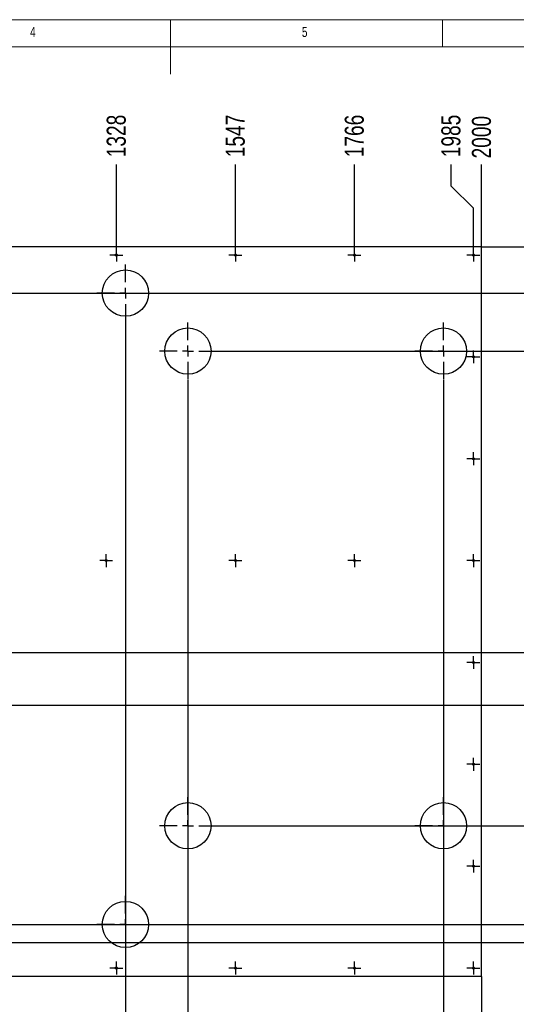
# Model space of a CAD drawing. Header units: millimetres. Extents: x 5 to 415, y 5 to 292.
# Tile 3 of 4: x 182 to 274, y 111 to 292. Entities that reach past the tile are written whole.
import ezdxf

# ---------------------------------------------------------------- set-up
doc = ezdxf.new("R2010")
doc.units = ezdxf.units.MM
doc.header["$PDSIZE"] = -1
doc.linetypes.add('CENTERX2', pattern=[20.319999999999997, 12.7, -2.54, 2.54, -2.54])
for name, color, linetype in [('COTES', 1, 'Continuous'), ('GRAVURES', 9, 'Continuous'), ('NOTES', 6, 'Continuous'), ('TRAIT-MIXTES', 3, 'CENTERX2')]:
    doc.layers.add(name, color=color, linetype=linetype)
doc.layers.add('TRAIT-FORT', color=4, linetype='Continuous', lineweight=25)
doc.styles.add('SLDTEXTSTYLE0', font='TXT', dxfattribs={"width": 0.75})
doc.dimstyles.new('SLDDIMSTYLE0', dxfattribs={"dimtxt": 3.5, "dimasz": 0.3333333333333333, "dimexe": 0, "dimexo": 0.0625, "dimgap": 0.875, "dimtad": 0, "dimtih": 1, "dimtoh": 1, "dimdec": 0, "dimlfac": 10, "dimrnd": 1e-09, "dimdsep": 46, "dimtxsty": 'SLDTEXTSTYLE0', "dimblk1": 'ORIGIN', "dimblk2": 'ORIGIN', "dimsah": 1, "dimcen": 0.09, "dimadec": 0, "dimazin": 2, "dimtfac": 1, "dimtdec": 0, "dimtofl": 0, "dimtmove": 0, "dimatfit": 3, "dimldrblk": 'ORIGIN', "dimfxl": 1, "dimfrac": 2, "dimtolj": 1, "dimtzin": 12, "dimarcsym": 0})
doc.dimstyles.new('SLDDIMSTYLE1', dxfattribs={"dimtxt": 3.5, "dimasz": 2, "dimexe": 0, "dimexo": 0.0625, "dimgap": 0.875, "dimtad": 0, "dimtih": 1, "dimtoh": 1, "dimdec": 0, "dimlfac": 10, "dimrnd": 1e-09, "dimzin": 12, "dimdsep": 46, "dimtxsty": 'SLDTEXTSTYLE0', "dimsah": 1, "dimcen": 0.09, "dimadec": 0, "dimazin": 3, "dimtfac": 1, "dimtdec": 0, "dimtofl": 0, "dimtmove": 0, "dimatfit": 3, "dimfxl": 1, "dimfrac": 2, "dimtolj": 1, "dimtzin": 12, "dimarcsym": 0})

# ---------------------------------------------------------------- blocks, each defined once
blk = doc.blocks.new('_D_7')
at = {"layer": 'COTES', "color": 0, "lineweight": -2, "transparency": 16777216}
blk.add_line((200.0427774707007, 250.0045590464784), (200.0427774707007, 265.3839668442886), dxfattribs=at)
at = {"layer": 'Defpoints', "color": 0, "transparency": 16777216}
for p in [(200.0427774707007, 265.3839668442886), (67.20944413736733, 250.2620590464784), (200.0427774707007, 249.9420590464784)]:
    blk.add_point(p, dxfattribs=at)
at = {"layer": 'COTES', "color": 0, "transparency": 16777216, "insert": (200.0427774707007, 270.6339668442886), "char_height": 3.5, "attachment_point": 5, "rotation": 90, "style": 'SLDTEXTSTYLE0'}
blk.add_mtext('\\A1;1328', dxfattribs=at)
blk = doc.blocks.new('_D_8')
at = {"layer": 'COTES', "color": 0, "lineweight": -2, "transparency": 16777216}
blk.add_line((221.9316663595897, 250.0045590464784), (221.9316663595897, 265.3839668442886), dxfattribs=at)
at = {"layer": 'Defpoints', "color": 0, "transparency": 16777216}
for p in [(221.9316663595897, 265.3839668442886), (67.20944413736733, 250.2620590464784), (221.9316663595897, 249.9420590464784)]:
    blk.add_point(p, dxfattribs=at)
at = {"layer": 'COTES', "color": 0, "transparency": 16777216, "insert": (221.9316663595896, 270.6339668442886), "char_height": 3.5, "attachment_point": 5, "rotation": 90, "style": 'SLDTEXTSTYLE0'}
blk.add_mtext('\\A1;1547', dxfattribs=at)
blk = doc.blocks.new('_D_9')
at = {"layer": 'COTES', "color": 0, "lineweight": -2, "transparency": 16777216}
blk.add_line((243.8205552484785, 250.0045590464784), (243.8205552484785, 265.3839668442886), dxfattribs=at)
at = {"layer": 'Defpoints', "color": 0, "transparency": 16777216}
for p in [(243.8205552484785, 265.3839668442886), (67.20944413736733, 250.2620590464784), (243.8205552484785, 249.9420590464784)]:
    blk.add_point(p, dxfattribs=at)
at = {"layer": 'COTES', "color": 0, "transparency": 16777216, "insert": (243.8205552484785, 270.6339668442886), "char_height": 3.5, "attachment_point": 5, "rotation": 90, "style": 'SLDTEXTSTYLE0'}
blk.add_mtext('\\A1;1766', dxfattribs=at)
blk = doc.blocks.new('_D_11')
at = {"layer": 'COTES', "color": 0, "lineweight": -2, "transparency": 16777216}
blk.add_line((267.2094441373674, 250.3245590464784), (267.2094441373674, 265.3839668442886), dxfattribs=at)
at = {"layer": 'Defpoints', "color": 0, "transparency": 16777216}
for p in [(267.2094441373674, 265.3839668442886), (67.20944413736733, 250.2620590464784), (267.2094441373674, 250.2620590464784)]:
    blk.add_point(p, dxfattribs=at)
at = {"layer": 'COTES', "color": 0, "transparency": 16777216, "insert": (267.2094441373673, 270.4152168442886), "char_height": 3.5, "attachment_point": 5, "rotation": 90, "style": 'SLDTEXTSTYLE0'}
blk.add_mtext('\\A1;2000', dxfattribs=at)
blk = doc.blocks.new('_D_17')
at = {"layer": 'COTES', "color": 0, "lineweight": -2, "transparency": 16777216}
blk.add_line((201.709441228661, 236.4495566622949), (201.709441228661, 94.26205904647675), dxfattribs=at)
at = {"layer": 'Defpoints', "color": 0, "transparency": 16777216}
for p in [(201.709441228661, 236.5120566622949), (67.20944413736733, 116.2620590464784), (201.709441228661, 94.26205904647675)]:
    blk.add_point(p, dxfattribs=at)
at = {"layer": 'COTES', "color": 0, "transparency": 16777216, "insert": (201.709441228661, 89.01205904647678), "char_height": 3.5, "attachment_point": 5, "rotation": 90, "style": 'SLDTEXTSTYLE0'}
blk.add_mtext('\\A1;1345', dxfattribs=at)
blk = doc.blocks.new('_D_18')
at = {"layer": 'COTES', "color": 0, "lineweight": -2, "transparency": 16777216}
blk.add_line((213.2094412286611, 225.7995566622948), (213.2094412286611, 94.26205904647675), dxfattribs=at)
at = {"layer": 'Defpoints', "color": 0, "transparency": 16777216}
for p in [(213.2094412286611, 225.8620566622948), (67.20944413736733, 116.2620590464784), (213.2094412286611, 94.26205904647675)]:
    blk.add_point(p, dxfattribs=at)
at = {"layer": 'COTES', "color": 0, "transparency": 16777216, "insert": (213.2094412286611, 89.23080904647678), "char_height": 3.5, "attachment_point": 5, "rotation": 90, "style": 'SLDTEXTSTYLE0'}
blk.add_mtext('\\A1;1460', dxfattribs=at)
blk = doc.blocks.new('_D_19')
at = {"layer": 'COTES', "color": 0, "lineweight": -2, "transparency": 16777216}
blk.add_line((260.2094412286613, 225.7995566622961), (260.2094412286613, 94.26205904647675), dxfattribs=at)
at = {"layer": 'Defpoints', "color": 0, "transparency": 16777216}
for p in [(260.2094412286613, 225.8620566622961), (67.20944413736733, 116.2620590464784), (260.2094412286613, 94.26205904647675)]:
    blk.add_point(p, dxfattribs=at)
at = {"layer": 'COTES', "color": 0, "transparency": 16777216, "insert": (260.2094412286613, 89.2308090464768), "char_height": 3.5, "attachment_point": 5, "rotation": 90, "style": 'SLDTEXTSTYLE0'}
blk.add_mtext('\\A1;1930', dxfattribs=at)
blk = doc.blocks.new('_D_20')
at = {"layer": 'COTES', "color": 0, "lineweight": -2, "transparency": 16777216}
blk.add_line((267.2094441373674, 116.1995590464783), (267.2094441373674, 94.26205904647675), dxfattribs=at)
at = {"layer": 'Defpoints', "color": 0, "transparency": 16777216}
for p in [(67.20944413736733, 116.2620590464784), (267.2094441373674, 116.2620590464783), (267.2094441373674, 94.26205904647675)]:
    blk.add_point(p, dxfattribs=at)
at = {"layer": 'COTES', "color": 0, "transparency": 16777216, "insert": (267.2094441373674, 89.2308090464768), "char_height": 3.5, "attachment_point": 5, "rotation": 90, "style": 'SLDTEXTSTYLE0'}
blk.add_mtext('\\A1;2000', dxfattribs=at)
blk = doc.blocks.new('_D_31')
at = {"layer": 'COTES', "color": 0, "lineweight": -2, "transparency": 16777216}
blk.add_line((267.2719441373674, 250.2620590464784), (290.6882991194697, 250.2620590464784), dxfattribs=at)
at = {"layer": 'Defpoints', "color": 0, "transparency": 16777216}
for p in [(267.2094441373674, 250.2620590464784), (267.2094441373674, 250.2620590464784), (290.6882991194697, 250.2620590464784)]:
    blk.add_point(p, dxfattribs=at)
at = {"layer": 'COTES', "color": 0, "transparency": 16777216, "insert": (292.2195491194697, 250.2620590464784), "char_height": 3.5, "attachment_point": 5, "style": 'SLDTEXTSTYLE0'}
blk.add_mtext('\\A1;0', dxfattribs=at)
blk = doc.blocks.new('_Origin')
at = {"color": 0, "linetype": 'ByBlock', "lineweight": -2}
blk.add_line((0, 0), (-1, 0), dxfattribs=at)
blk.add_circle((0, 0), 0.5, dxfattribs=at)
blk = doc.blocks.new('_D_32')
at = {"layer": 'COTES', "color": 0, "lineweight": -2, "transparency": 16777216}
blk.add_line((80.02194122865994, 241.762056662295), (290.6882991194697, 241.762056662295), dxfattribs=at)
at = {"layer": 'Defpoints', "color": 0, "transparency": 16777216}
for p in [(267.2094441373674, 250.2620590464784), (79.95944122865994, 241.762056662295), (290.6882991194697, 241.762056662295)]:
    blk.add_point(p, dxfattribs=at)
at = {"layer": 'COTES', "color": 0, "transparency": 16777216, "insert": (293.7507991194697, 241.762056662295), "char_height": 3.5, "attachment_point": 5, "style": 'SLDTEXTSTYLE0'}
blk.add_mtext('\\A1;85', dxfattribs=at)
blk = doc.blocks.new('_D_33')
at = {"layer": 'COTES', "color": 0, "lineweight": -2, "transparency": 16777216}
blk.add_line((218.5219412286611, 231.1120566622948), (290.6882991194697, 231.1120566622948), dxfattribs=at)
at = {"layer": 'Defpoints', "color": 0, "transparency": 16777216}
for p in [(267.2094441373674, 250.2620590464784), (218.4594412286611, 231.1120566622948), (290.6882991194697, 231.1120566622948)]:
    blk.add_point(p, dxfattribs=at)
at = {"layer": 'COTES', "color": 0, "transparency": 16777216, "insert": (294.6257991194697, 231.1120566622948), "char_height": 3.5, "attachment_point": 5, "style": 'SLDTEXTSTYLE0'}
blk.add_mtext('\\A1;192', dxfattribs=at)
blk = doc.blocks.new('_D_34')
at = {"layer": 'COTES', "color": 0, "lineweight": -2, "transparency": 16777216}
blk.add_line((80.02194122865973, 175.7620566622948), (290.6882991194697, 175.7620566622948), dxfattribs=at)
at = {"layer": 'Defpoints', "color": 0, "transparency": 16777216}
for p in [(267.2094441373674, 250.2620590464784), (79.95944122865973, 175.7620566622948), (290.6882991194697, 175.7620566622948)]:
    blk.add_point(p, dxfattribs=at)
at = {"layer": 'COTES', "color": 0, "transparency": 16777216, "insert": (295.0632991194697, 175.7620566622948), "char_height": 3.5, "attachment_point": 5, "style": 'SLDTEXTSTYLE0'}
blk.add_mtext('\\A1;745', dxfattribs=at)
blk = doc.blocks.new('_D_35')
at = {"layer": 'COTES', "color": 0, "lineweight": -2, "transparency": 16777216}
blk.add_line((74.79194122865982, 166.0620566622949), (290.6882991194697, 166.0620566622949), dxfattribs=at)
at = {"layer": 'Defpoints', "color": 0, "transparency": 16777216}
for p in [(267.2094441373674, 250.2620590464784), (74.72944122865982, 166.0620566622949), (290.6882991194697, 166.0620566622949)]:
    blk.add_point(p, dxfattribs=at)
at = {"layer": 'COTES', "color": 0, "transparency": 16777216, "insert": (295.0632991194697, 166.0620566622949), "char_height": 3.5, "attachment_point": 5, "style": 'SLDTEXTSTYLE0'}
blk.add_mtext('\\A1;842', dxfattribs=at)
blk = doc.blocks.new('_D_36')
at = {"layer": 'COTES', "color": 0, "lineweight": -2, "transparency": 16777216}
blk.add_line((218.5219412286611, 143.9120566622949), (290.6882991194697, 143.9120566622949), dxfattribs=at)
at = {"layer": 'Defpoints', "color": 0, "transparency": 16777216}
for p in [(267.2094441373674, 250.2620590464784), (218.4594412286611, 143.9120566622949), (290.6882991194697, 143.9120566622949)]:
    blk.add_point(p, dxfattribs=at)
at = {"layer": 'COTES', "color": 0, "transparency": 16777216, "insert": (295.7195491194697, 143.9120566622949), "char_height": 3.5, "attachment_point": 5, "style": 'SLDTEXTSTYLE0'}
blk.add_mtext('\\A1;1064', dxfattribs=at)
blk = doc.blocks.new('_D_38')
at = {"layer": 'COTES', "color": 0, "lineweight": -2, "transparency": 16777216}
blk.add_line((71.47194122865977, 122.4620566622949), (290.6882991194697, 122.4620566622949), dxfattribs=at)
at = {"layer": 'Defpoints', "color": 0, "transparency": 16777216}
for p in [(267.2094441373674, 250.2620590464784), (71.40944122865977, 122.4620566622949), (290.6882991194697, 122.4620566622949)]:
    blk.add_point(p, dxfattribs=at)
at = {"layer": 'COTES', "color": 0, "transparency": 16777216, "insert": (295.9382991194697, 122.4620566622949), "char_height": 3.5, "attachment_point": 5, "style": 'SLDTEXTSTYLE0'}
blk.add_mtext('\\A1;1278', dxfattribs=at)
blk = doc.blocks.new('SW_CENTERMARKSYMBOL_0')
at = {"layer": 'TRAIT-MIXTES', "color": 0}
for p, q in [((-1.000000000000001, 0), (-1.179999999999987, 0)), ((0, 0), (-1.000000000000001, 0)), ((0, 1.000000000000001), (0, 1.179999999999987)), ((0, 0), (0, 1.000000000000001)), ((0, 0), (0, -1.000000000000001)), ((0, 0), (1.000000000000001, 0)), ((1.000000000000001, 0), (1.180000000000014, 0)), ((0, -1.000000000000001), (0, -1.180000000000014))]:
    blk.add_line(p, q, dxfattribs=at)
blk = doc.blocks.new('SW_CENTERMARKSYMBOL_6')
at = {"layer": 'TRAIT-MIXTES', "color": 0}
for p, q in [((-1.000000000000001, 0), (-1.180000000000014, 0)), ((0, 0), (-1.000000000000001, 0)), ((0, 1.000000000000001), (0, 1.179999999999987)), ((0, 0), (0, 1.000000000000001)), ((0, 0), (0, -1.000000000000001)), ((0, 0), (1.000000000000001, 0)), ((1.000000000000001, 0), (1.179999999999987, 0)), ((0, -1.000000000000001), (0, -1.180000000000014))]:
    blk.add_line(p, q, dxfattribs=at)
blk = doc.blocks.new('SW_CENTERMARKSYMBOL_7')
at = {"layer": 'TRAIT-MIXTES', "color": 0}
for p, q in [((-1.000000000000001, 0), (-1.180000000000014, 0)), ((0, 0), (-1.000000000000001, 0)), ((0, 1.000000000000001), (0, 1.179999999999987)), ((0, 0), (0, 1.000000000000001)), ((0, 0), (0, -1.000000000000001)), ((0, 0), (1.000000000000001, 0)), ((1.000000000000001, 0), (1.180000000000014, 0)), ((0, -1.000000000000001), (0, -1.180000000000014))]:
    blk.add_line(p, q, dxfattribs=at)
blk = doc.blocks.new('SW_CENTERMARKSYMBOL_25')
at = {"layer": 'TRAIT-MIXTES', "color": 0}
for p, q in [((-1.000000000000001, 0), (-1.180000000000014, 0)), ((0, 0), (-1.000000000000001, 0)), ((0, 1.000000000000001), (0, 1.180000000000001)), ((0, 0), (0, 1.000000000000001)), ((0, 0), (0, -1.000000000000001)), ((0, 0), (1.000000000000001, 0)), ((1.000000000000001, 0), (1.180000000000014, 0)), ((0, -1.000000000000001), (0, -1.180000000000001))]:
    blk.add_line(p, q, dxfattribs=at)
blk = doc.blocks.new('SW_CENTERMARKSYMBOL_26')
at = {"layer": 'TRAIT-MIXTES', "color": 0}
for p, q in [((-1.000000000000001, 0), (-1.180000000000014, 0)), ((0, 0), (-1.000000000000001, 0)), ((0, 1.000000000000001), (0, 1.180000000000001)), ((0, 0), (0, 1.000000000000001)), ((0, 0), (0, -1.000000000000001)), ((0, 0), (1.000000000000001, 0)), ((1.000000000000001, 0), (1.180000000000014, 0)), ((0, -1.000000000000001), (0, -1.180000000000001))]:
    blk.add_line(p, q, dxfattribs=at)
blk = doc.blocks.new('SW_CENTERMARKSYMBOL_27')
at = {"layer": 'TRAIT-MIXTES', "color": 0}
for p, q in [((-1.000000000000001, 0), (-1.180000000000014, 0)), ((0, 0), (-1.000000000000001, 0)), ((0, 1.000000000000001), (0, 1.180000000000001)), ((0, 0), (0, 1.000000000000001)), ((0, 0), (0, -1.000000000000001)), ((0, 0), (1.000000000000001, 0)), ((1.000000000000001, 0), (1.179999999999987, 0)), ((0, -1.000000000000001), (0, -1.180000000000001))]:
    blk.add_line(p, q, dxfattribs=at)
blk = doc.blocks.new('SW_CENTERMARKSYMBOL_28')
at = {"layer": 'TRAIT-MIXTES', "color": 0}
for p, q in [((-1.000000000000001, 0), (-1.18000000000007, 0)), ((0, 0), (-1.000000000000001, 0)), ((0, 1.000000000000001), (0, 1.180000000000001)), ((0, 0), (0, 1.000000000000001)), ((0, 0), (0, -1.000000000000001)), ((0, 0), (1.000000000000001, 0)), ((1.000000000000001, 0), (1.179999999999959, 0)), ((0, -1.000000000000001), (0, -1.180000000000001))]:
    blk.add_line(p, q, dxfattribs=at)
blk = doc.blocks.new('SW_CENTERMARKSYMBOL_29')
at = {"layer": 'TRAIT-MIXTES', "color": 0}
for p, q in [((-1.000000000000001, 0), (-1.179999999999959, 0)), ((0, 0), (-1.000000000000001, 0)), ((0, 1.000000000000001), (0, 1.180000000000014)), ((0, 0), (0, 1.000000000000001)), ((0, 0), (0, -1.000000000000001)), ((0, 0), (1.000000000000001, 0)), ((1.000000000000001, 0), (1.18000000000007, 0)), ((0, -1.000000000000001), (0, -1.179999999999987))]:
    blk.add_line(p, q, dxfattribs=at)
blk = doc.blocks.new('SW_CENTERMARKSYMBOL_30')
at = {"layer": 'TRAIT-MIXTES', "color": 0}
for p, q in [((-1.000000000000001, 0), (-1.179999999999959, 0)), ((0, 0), (-1.000000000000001, 0)), ((0, 1.000000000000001), (0, 1.180000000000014)), ((0, 0), (0, 1.000000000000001)), ((0, 0), (0, -1.000000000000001)), ((0, 0), (1.000000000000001, 0)), ((1.000000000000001, 0), (1.18000000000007, 0)), ((0, -1.000000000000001), (0, -1.180000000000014))]:
    blk.add_line(p, q, dxfattribs=at)
blk = doc.blocks.new('SW_CENTERMARKSYMBOL_31')
at = {"layer": 'TRAIT-MIXTES', "color": 0}
for p, q in [((-1.000000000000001, 0), (-1.179999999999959, 0)), ((0, 0), (-1.000000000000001, 0)), ((0, 1.000000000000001), (0, 1.180000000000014)), ((0, 0), (0, 1.000000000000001)), ((0, 0), (0, -1.000000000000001)), ((0, 0), (1.000000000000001, 0)), ((1.000000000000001, 0), (1.18000000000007, 0)), ((0, -1.000000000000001), (0, -1.179999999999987))]:
    blk.add_line(p, q, dxfattribs=at)
blk = doc.blocks.new('SW_CENTERMARKSYMBOL_32')
at = {"layer": 'TRAIT-MIXTES', "color": 0}
for p, q in [((-1.000000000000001, 0), (-1.179999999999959, 0)), ((0, 0), (-1.000000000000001, 0)), ((0, 1.000000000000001), (0, 1.179999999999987)), ((0, 0), (0, 1.000000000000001)), ((0, 0), (0, -1.000000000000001)), ((0, 0), (1.000000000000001, 0)), ((1.000000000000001, 0), (1.18000000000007, 0)), ((0, -1.000000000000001), (0, -1.180000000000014))]:
    blk.add_line(p, q, dxfattribs=at)
blk = doc.blocks.new('SW_CENTERMARKSYMBOL_33')
at = {"layer": 'TRAIT-MIXTES', "color": 0}
for p, q in [((-1.000000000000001, 0), (-1.179999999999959, 0)), ((0, 0), (-1.000000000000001, 0)), ((0, 1.000000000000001), (0, 1.180000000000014)), ((0, 0), (0, 1.000000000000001)), ((0, 0), (0, -1.000000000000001)), ((0, 0), (1.000000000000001, 0)), ((1.000000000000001, 0), (1.18000000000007, 0)), ((0, -1.000000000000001), (0, -1.179999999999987))]:
    blk.add_line(p, q, dxfattribs=at)
blk = doc.blocks.new('SW_CENTERMARKSYMBOL_34')
at = {"layer": 'TRAIT-MIXTES', "color": 0}
for p, q in [((-1.000000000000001, 0), (-1.179999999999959, 0)), ((0, 0), (-1.000000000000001, 0)), ((0, 1.000000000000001), (0, 1.180000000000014)), ((0, 0), (0, 1.000000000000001)), ((0, 0), (0, -1.000000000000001)), ((0, 0), (1.000000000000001, 0)), ((1.000000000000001, 0), (1.18000000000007, 0)), ((0, -1.000000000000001), (0, -1.179999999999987))]:
    blk.add_line(p, q, dxfattribs=at)
blk = doc.blocks.new('SW_CENTERMARKSYMBOL_35')
at = {"layer": 'TRAIT-MIXTES', "color": 0}
for p, q in [((-1.000000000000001, 0), (-1.179999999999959, 0)), ((0, 0), (-1.000000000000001, 0)), ((0, 1.000000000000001), (0, 1.180000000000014)), ((0, 0), (0, 1.000000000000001)), ((0, 0), (0, -1.000000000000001)), ((0, 0), (1.000000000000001, 0)), ((1.000000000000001, 0), (1.18000000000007, 0)), ((0, -1.000000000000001), (0, -1.179999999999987))]:
    blk.add_line(p, q, dxfattribs=at)
blk = doc.blocks.new('SW_CENTERMARKSYMBOL_36')
at = {"layer": 'TRAIT-MIXTES', "color": 0}
for p, q in [((-1.000000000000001, 0), (-1.180000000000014, 0)), ((0, 0), (-1.000000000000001, 0)), ((0, 1.000000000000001), (0, 1.180000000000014)), ((0, 0), (0, 1.000000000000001)), ((0, 0), (0, -1.000000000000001)), ((0, 0), (1.000000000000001, 0)), ((1.000000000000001, 0), (1.179999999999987, 0)), ((0, -1.000000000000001), (0, -1.179999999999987))]:
    blk.add_line(p, q, dxfattribs=at)
blk = doc.blocks.new('SW_CENTERMARKSYMBOL_37')
at = {"layer": 'TRAIT-MIXTES', "color": 0}
for p, q in [((-1.000000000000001, 0), (-1.180000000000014, 0)), ((0, 0), (-1.000000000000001, 0)), ((0, 1.000000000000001), (0, 1.180000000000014)), ((0, 0), (0, 1.000000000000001)), ((0, 0), (0, -1.000000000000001)), ((0, 0), (1.000000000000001, 0)), ((1.000000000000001, 0), (1.180000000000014, 0)), ((0, -1.000000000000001), (0, -1.179999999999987))]:
    blk.add_line(p, q, dxfattribs=at)
blk = doc.blocks.new('SW_CENTERMARKSYMBOL_38')
at = {"layer": 'TRAIT-MIXTES', "color": 0}
for p, q in [((-1.000000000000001, 0), (-1.180000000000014, 0)), ((0, 0), (-1.000000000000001, 0)), ((0, 1.000000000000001), (0, 1.180000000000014)), ((0, 0), (0, 1.000000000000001)), ((0, 0), (0, -1.000000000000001)), ((0, 0), (1.000000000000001, 0)), ((1.000000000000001, 0), (1.180000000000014, 0)), ((0, -1.000000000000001), (0, -1.179999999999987))]:
    blk.add_line(p, q, dxfattribs=at)
blk = doc.blocks.new('SW_CENTERMARKSYMBOL_48')
at = {"layer": 'TRAIT-MIXTES', "color": 0}
for p, q in [((0, 2.000000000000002), (0, 5.250000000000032)), ((-2.000000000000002, 0), (-5.250000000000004, 0)), ((0, 0), (-1.000000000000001, 0)), ((0, 0), (0, 1.000000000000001)), ((0, 0), (0, -1.000000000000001)), ((0, 0), (1.000000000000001, 0)), ((2.000000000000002, 0), (5.250000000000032, 0)), ((0, -2.000000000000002), (0, -5.250000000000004))]:
    blk.add_line(p, q, dxfattribs=at)
blk = doc.blocks.new('SW_CENTERMARKSYMBOL_49')
at = {"layer": 'TRAIT-MIXTES', "color": 0}
for p, q in [((0, 2.000000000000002), (0, 5.250000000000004)), ((-2.000000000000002, 0), (-5.250000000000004, 0)), ((0, 0), (-1.000000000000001, 0)), ((0, 0), (0, 1.000000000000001)), ((0, 0), (0, -1.000000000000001)), ((0, 0), (1.000000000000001, 0)), ((2.000000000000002, 0), (5.249999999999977, 0)), ((0, -2.000000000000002), (0, -5.249999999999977))]:
    blk.add_line(p, q, dxfattribs=at)
blk = doc.blocks.new('SW_CENTERMARKSYMBOL_50')
at = {"layer": 'TRAIT-MIXTES', "color": 0}
for p, q in [((0, 2.000000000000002), (0, 5.250000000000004)), ((-2.000000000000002, 0), (-5.249999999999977, 0)), ((0, 0), (-1.000000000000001, 0)), ((0, 0), (0, 1.000000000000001)), ((0, 0), (0, -1.000000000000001)), ((0, 0), (1.000000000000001, 0)), ((2.000000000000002, 0), (5.249999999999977, 0)), ((0, -2.000000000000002), (0, -5.250000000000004))]:
    blk.add_line(p, q, dxfattribs=at)
blk = doc.blocks.new('SW_CENTERMARKSYMBOL_51')
at = {"layer": 'TRAIT-MIXTES', "color": 0}
for p, q in [((0, 2.000000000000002), (0, 5.25000000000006)), ((-2.000000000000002, 0), (-5.250000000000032, 0)), ((0, 0), (-1.000000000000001, 0)), ((0, 0), (0, 1.000000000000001)), ((0, 0), (0, -1.000000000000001)), ((0, 0), (1.000000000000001, 0)), ((2.000000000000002, 0), (5.250000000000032, 0)), ((0, -2.000000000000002), (0, -5.250000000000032))]:
    blk.add_line(p, q, dxfattribs=at)
blk = doc.blocks.new('SW_CENTERMARKSYMBOL_52')
at = {"layer": 'TRAIT-MIXTES', "color": 0}
for p, q in [((0, 2.000000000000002), (0, 5.250000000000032)), ((-2.000000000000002, 0), (-5.250000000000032, 0)), ((0, 0), (-1.000000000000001, 0)), ((0, 0), (0, 1.000000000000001)), ((0, 0), (0, -1.000000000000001)), ((0, 0), (1.000000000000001, 0)), ((2.000000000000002, 0), (5.250000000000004, 0)), ((0, -2.000000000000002), (0, -5.250000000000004))]:
    blk.add_line(p, q, dxfattribs=at)
blk = doc.blocks.new('SW_CENTERMARKSYMBOL_53')
at = {"layer": 'TRAIT-MIXTES', "color": 0}
for p, q in [((0, 2.000000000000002), (0, 5.250000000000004)), ((-2.000000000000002, 0), (-5.250000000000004, 0)), ((0, 0), (-1.000000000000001, 0)), ((0, 0), (0, 1.000000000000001)), ((0, 0), (0, -1.000000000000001)), ((0, 0), (1.000000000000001, 0)), ((2.000000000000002, 0), (5.250000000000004, 0)), ((0, -2.000000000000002), (0, -5.250000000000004))]:
    blk.add_line(p, q, dxfattribs=at)

msp = doc.modelspace()

# ---------------------------------------------------------------- linework, layer by layer
at = {"lineweight": 18}
for p, q in [((415.0000000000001, 292), (5.000000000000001, 292)), ((210, 292), (210, 282)), ((260, 287.0000000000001), (260, 292)), ((410.0000000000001, 287.0000000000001), (10, 287.0000000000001))]:
    msp.add_line(p, q, dxfattribs=at)
at = {"layer": 'GRAVURES', "lineweight": 25}
for centre, radius in [((201.7094412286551, 241.7620566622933), 4.250000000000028), ((213.2094412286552, 231.1120566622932), 4.249999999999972), ((260.2094412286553, 231.1120566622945), 4.25), ((213.2094412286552, 143.9120566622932), 4.25), ((260.2094412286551, 143.9120566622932), 4.250000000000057), ((201.7094412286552, 125.7620566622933), 4.25)]:
    msp.add_circle(centre, radius, dxfattribs=at)
at = {"layer": 'TRAIT-FORT', "lineweight": 25}
for p, q in [((267.2094433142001, 250.2620608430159), (67.20944331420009, 250.2620608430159)), ((267.2094433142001, 116.2620575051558), (267.2094433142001, 250.2620608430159)), ((67.20944331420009, 116.2620575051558), (267.2094433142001, 116.2620575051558))]:
    msp.add_line(p, q, dxfattribs=at)
for centre, radius in [((200.0427774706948, 248.7620590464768), 0.1800000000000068), ((221.9316663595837, 248.7620590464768), 0.1800000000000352), ((243.8205552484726, 248.7620590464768), 0.1799999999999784), ((265.7094441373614, 248.7620590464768), 0.1800000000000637), ((265.7094441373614, 230.0477733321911), 0.1800000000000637), ((265.7094441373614, 211.3334876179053), 0.1800000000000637), ((198.1538885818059, 192.6192019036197), 0.1800000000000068), ((221.9316663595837, 192.6192019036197), 0.1800000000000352), ((243.8205552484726, 192.6192019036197), 0.1799999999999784), ((265.7094441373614, 192.6192019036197), 0.1800000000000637), ((265.7094441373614, 173.9049161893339), 0.1800000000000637), ((265.7094441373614, 155.1906304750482), 0.1800000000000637), ((265.7094441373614, 136.4763447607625), 0.1800000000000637), ((200.0427774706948, 117.7620590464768), 0.1800000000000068), ((221.9316663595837, 117.7620590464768), 0.1800000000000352), ((243.8205552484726, 117.7620590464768), 0.1799999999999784), ((265.7094441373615, 117.7620590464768), 0.17999999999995)]:
    msp.add_circle(centre, radius, dxfattribs=at)

# ---------------------------------------------------------------- block references
at = {"layer": 'TRAIT-MIXTES'}
for name, p in [('SW_CENTERMARKSYMBOL_38', (200.0427774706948, 248.7620590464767)), ('SW_CENTERMARKSYMBOL_37', (221.9316663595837, 248.7620590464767)), ('SW_CENTERMARKSYMBOL_36', (243.8205552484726, 248.7620590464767)), ('SW_CENTERMARKSYMBOL_35', (265.7094441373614, 248.7620590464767)), ('SW_CENTERMARKSYMBOL_48', (201.7094412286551, 241.7620566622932)), ('SW_CENTERMARKSYMBOL_49', (213.2094412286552, 231.1120566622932)), ('SW_CENTERMARKSYMBOL_50', (260.2094412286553, 231.1120566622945)), ('SW_CENTERMARKSYMBOL_34', (265.7094441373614, 230.047773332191)), ('SW_CENTERMARKSYMBOL_33', (265.7094441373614, 211.3334876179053)), ('SW_CENTERMARKSYMBOL_0', (198.1538885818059, 192.6192019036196)), ('SW_CENTERMARKSYMBOL_7', (221.9316663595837, 192.6192019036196)), ('SW_CENTERMARKSYMBOL_6', (243.8205552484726, 192.6192019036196)), ('SW_CENTERMARKSYMBOL_32', (265.7094441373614, 192.6192019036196)), ('SW_CENTERMARKSYMBOL_31', (265.7094441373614, 173.9049161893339)), ('SW_CENTERMARKSYMBOL_30', (265.7094441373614, 155.1906304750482)), ('SW_CENTERMARKSYMBOL_52', (213.2094412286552, 143.9120566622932)), ('SW_CENTERMARKSYMBOL_51', (260.2094412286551, 143.9120566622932)), ('SW_CENTERMARKSYMBOL_29', (265.7094441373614, 136.4763447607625)), ('SW_CENTERMARKSYMBOL_53', (201.7094412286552, 125.7620566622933)), ('SW_CENTERMARKSYMBOL_25', (200.0427774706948, 117.7620590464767)), ('SW_CENTERMARKSYMBOL_26', (221.9316663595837, 117.7620590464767)), ('SW_CENTERMARKSYMBOL_27', (243.8205552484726, 117.7620590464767)), ('SW_CENTERMARKSYMBOL_28', (265.7094441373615, 117.7620590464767))]:
    msp.add_blockref(name, p, dxfattribs=at)

# ---------------------------------------------------------------- texts
at = {"layer": 'NOTES', "char_height": 1.852083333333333, "attachment_point": 1, "style": 'SLDTEXTSTYLE0'}
for s, insert in [('4', (184.1666666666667, 290.6680244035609)), ('5', (234.1666666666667, 290.6680244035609))]:
    msp.add_mtext(s, dxfattribs=dict(at, insert=insert))

# ---------------------------------------------------------------- dimensions: what is measured, and where the dimension line sits
at = {"layer": 'COTES'}
for feature_location, offset, dtype, origin, dimstyle, picture, middle in [((200.0427774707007, 249.9420590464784), (0, 15.441907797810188), 1, (67.20944413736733, 250.2620590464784), 'SLDDIMSTYLE1', '_D_7', (200.0427774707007, 270.6339668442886)), ((221.9316663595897, 249.9420590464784), (0, 15.441907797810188), 1, (67.20944413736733, 250.2620590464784), 'SLDDIMSTYLE1', '_D_8', (221.9316663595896, 270.6339668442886)), ((243.8205552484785, 249.9420590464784), (0, 15.441907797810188), 1, (67.20944413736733, 250.2620590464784), 'SLDDIMSTYLE1', '_D_9', (243.8205552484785, 270.6339668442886)), ((267.2094441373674, 250.2620590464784), (0, 15.121907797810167), 1, (67.20944413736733, 250.2620590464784), 'SLDDIMSTYLE1', '_D_11', (267.2094441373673, 270.4152168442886)), ((267.2094441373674, 250.2620590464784), (23.47885498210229, 0), 0, (267.2094441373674, 250.2620590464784), 'SLDDIMSTYLE0', '_D_31', (292.2195491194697, 250.2620590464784)), ((71.40944122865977, 122.4620566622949), (219.27885789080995, 0), 0, (267.2094441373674, 250.2620590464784), 'SLDDIMSTYLE1', '_D_38', (295.9382991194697, 122.4620566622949)), ((74.72944122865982, 166.0620566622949), (215.9588578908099, 0), 0, (267.2094441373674, 250.2620590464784), 'SLDDIMSTYLE1', '_D_35', (295.0632991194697, 166.0620566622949)), ((79.95944122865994, 241.762056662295), (210.72885789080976, 0), 0, (267.2094441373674, 250.2620590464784), 'SLDDIMSTYLE1', '_D_32', (293.7507991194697, 241.762056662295)), ((79.95944122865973, 175.7620566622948), (210.72885789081, 0), 0, (267.2094441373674, 250.2620590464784), 'SLDDIMSTYLE1', '_D_34', (295.0632991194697, 175.7620566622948)), ((218.4594412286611, 231.1120566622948), (72.22885789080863, 0), 0, (267.2094441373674, 250.2620590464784), 'SLDDIMSTYLE1', '_D_33', (294.6257991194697, 231.1120566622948)), ((218.4594412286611, 143.9120566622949), (72.22885789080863, 0), 0, (267.2094441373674, 250.2620590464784), 'SLDDIMSTYLE1', '_D_36', (295.7195491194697, 143.9120566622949)), ((201.709441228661, 236.5120566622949), (0, -142.24999761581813), 1, (67.20944413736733, 116.2620590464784), 'SLDDIMSTYLE1', '_D_17', (201.709441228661, 89.01205904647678)), ((213.2094412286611, 225.8620566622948), (0, -131.59999761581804), 1, (67.20944413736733, 116.2620590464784), 'SLDDIMSTYLE1', '_D_18', (213.2094412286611, 89.23080904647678)), ((260.2094412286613, 225.8620566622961), (0, -131.59999761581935), 1, (67.20944413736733, 116.2620590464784), 'SLDDIMSTYLE1', '_D_19', (260.2094412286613, 89.2308090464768)), ((267.2094441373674, 116.2620590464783), (0, -22.00000000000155), 1, (67.20944413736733, 116.2620590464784), 'SLDDIMSTYLE1', '_D_20', (267.2094441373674, 89.2308090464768))]:
    dim = msp.add_ordinate_dim(feature_location=feature_location, offset=offset, dtype=dtype, origin=origin, dimstyle=dimstyle, dxfattribs=at)
    dim.commit()
    dim.dimension.update_dxf_attribs({"geometry": picture, "text_midpoint": middle})
for feature_location, offset, dtype, origin in [((265.7094441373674, 249.9420590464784), (-4.11181249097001, 15.441907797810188), 1, (67.20944413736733, 250.2620590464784)), ((126.059441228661, 125.7620566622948), (164.62885789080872, 2.311812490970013), 0, (267.2094441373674, 250.2620590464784))]:
    msp.add_ordinate_dim(feature_location=feature_location, offset=offset, dtype=dtype, origin=origin, dimstyle='SLDDIMSTYLE1', dxfattribs=at).render()

doc.saveas('drawing.dxf')
